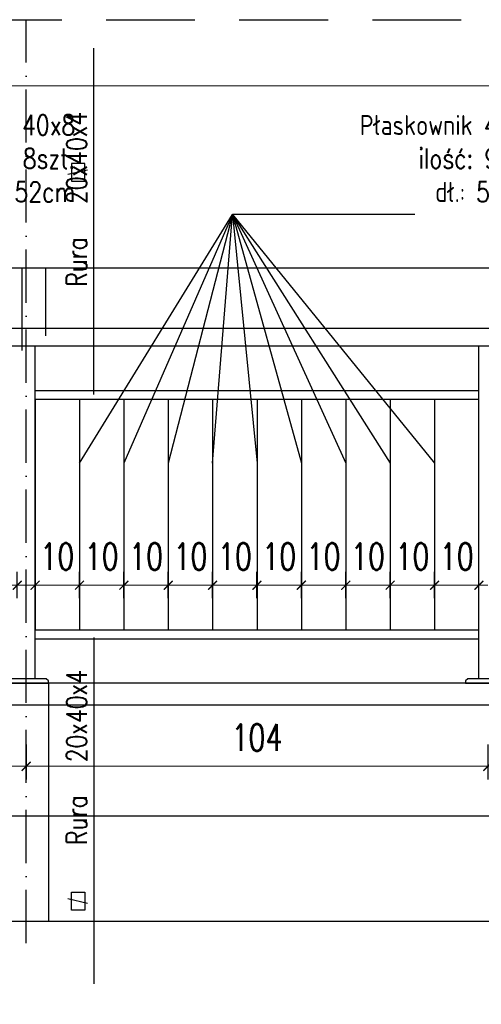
# Model space of a CAD drawing. Header units: millimetres. Extents: x 31969 to 285678, y -69766 to -1123.
# Tile 58 of 161: x 143054 to 143262, y -18737 to -18293. Entities that reach past the tile are written whole.
import ezdxf

# ---------------------------------------------------------------- set-up
doc = ezdxf.new("R2010")
doc.units = ezdxf.units.MM
for name, pattern in [('ACAD_ISO03W100', [30, 12, -18]), ('ACAD_ISO10W100', [18, 12, -3, 0, -3]), ('HIDDEN', [0.375, 0.25, -0.125])]:
    doc.linetypes.add(name, pattern=pattern)
for name, color, linetype in [('a-balustrada i pochwyt', 1, 'Continuous'), ('a-balustrady detal', 5, 'Continuous'), ('a-opis 2', 1, 'Continuous'), ('a-osie', 4, 'ACAD_ISO10W100'), ('a-przerywana', 250, 'HIDDEN'), ('a-widokowa', 3, 'Continuous'), ('a-wymiary', 11, 'Continuous')]:
    doc.layers.add(name, color=color, linetype=linetype)
doc.styles.add('WYMIAR', font='romans.shx', dxfattribs={"width": 0.8})
doc.styles.add('WYMIARY', font='simplex.shx', dxfattribs={"width": 0.75})
doc.dimstyles.new('MAREK50', dxfattribs={"dimtxt": 12.5, "dimasz": 5, "dimexe": 3, "dimexo": 2, "dimgap": 3.5, "dimtad": 1, "dimdec": 1, "dimdsep": 46, "dimtxsty": 'WYMIARY', "dimblk1": 'ARCHTICK', "dimblk2": 'ARCHTICK', "dimsah": 1, "dimcen": 2.5, "dimdle": 5, "dimadec": 0, "dimazin": 0, "dimtfac": 1, "dimtdec": 1, "dimtmove": 1, "dimatfit": 3, "dimldrblk": 'ARCHTICK', "dimfxl": 0, "dimtolj": 1, "dimtzin": 0, "dimarcsym": 0})

# ---------------------------------------------------------------- blocks, each defined once
blk = doc.blocks.new('_ARCHTICK')
at = {"color": 0, "linetype": 'ByBlock', "const_width": 0.15}
blk.add_lwpolyline([(-0.5, -0.5), (0.5, 0.5)], dxfattribs=at)
blk = doc.blocks.new('*D752')
at = {"layer": 'a-wymiary', "color": 0, "linetype": 'ACAD_ISO03W100', "lineweight": -2, "ltscale": 100}
blk.add_line((139897.4, -18278.21), (139897.4, -18272.32), dxfattribs=at)
at = {"layer": 'a-wymiary', "color": 0, "lineweight": -2, "ltscale": 100}
blk.add_line((139907.4, -18278.21), (139907.4, -18272.32), dxfattribs=at)
at = {"layer": 'a-wymiary', "color": 0, "lineweight": 0, "ltscale": 100}
blk.add_line((139895.4, -18275.32), (139909.4, -18275.32), dxfattribs=at)
at = {"layer": 'DEFPOINTS', "color": 0, "ltscale": 100}
for p in [(139907.4, -18275.32), (139897.4, -18280.21), (139907.4, -18280.21)]:
    blk.add_point(p, dxfattribs=at)
at = {"layer": 'a-wymiary', "color": 0, "lineweight": 0, "ltscale": 100, "xscale": 2, "yscale": 2, "zscale": 2, "rotation": 180}
blk.add_blockref('_ARCHTICK', (139897.4, -18275.32), dxfattribs=at)
at = {"layer": 'a-wymiary', "color": 0, "lineweight": 0, "ltscale": 100, "xscale": 2, "yscale": 2, "zscale": 2}
blk.add_blockref('_ARCHTICK', (139907.4, -18275.32), dxfattribs=at)
at = {"layer": 'a-wymiary', "color": 0, "ltscale": 100, "insert": (139902.4, -18268.82), "char_height": 6, "attachment_point": 5, "style": 'WYMIARY'}
blk.add_mtext('\\A1;10', dxfattribs=at)
blk = doc.blocks.new('*D753')
at = {"layer": 'a-wymiary', "color": 0, "linetype": 'ACAD_ISO03W100', "lineweight": -2, "ltscale": 100}
blk.add_line((139907.4, -18278.21), (139907.4, -18272.32), dxfattribs=at)
at = {"layer": 'a-wymiary', "color": 0, "lineweight": -2, "ltscale": 100}
blk.add_line((139917.4, -18278.21), (139917.4, -18272.32), dxfattribs=at)
at = {"layer": 'a-wymiary', "color": 0, "lineweight": 0, "ltscale": 100}
blk.add_line((139905.4, -18275.32), (139919.4, -18275.32), dxfattribs=at)
at = {"layer": 'DEFPOINTS', "color": 0, "ltscale": 100}
for p in [(139917.4, -18275.32), (139907.4, -18280.21), (139917.4, -18280.21)]:
    blk.add_point(p, dxfattribs=at)
at = {"layer": 'a-wymiary', "color": 0, "lineweight": 0, "ltscale": 100, "xscale": 2, "yscale": 2, "zscale": 2, "rotation": 180}
blk.add_blockref('_ARCHTICK', (139907.4, -18275.32), dxfattribs=at)
at = {"layer": 'a-wymiary', "color": 0, "lineweight": 0, "ltscale": 100, "xscale": 2, "yscale": 2, "zscale": 2}
blk.add_blockref('_ARCHTICK', (139917.4, -18275.32), dxfattribs=at)
at = {"layer": 'a-wymiary', "color": 0, "ltscale": 100, "insert": (139912.4, -18268.82), "char_height": 6, "attachment_point": 5, "style": 'WYMIARY'}
blk.add_mtext('\\A1;10', dxfattribs=at)
blk = doc.blocks.new('*D754')
at = {"layer": 'a-wymiary', "color": 0, "linetype": 'ACAD_ISO03W100', "lineweight": -2, "ltscale": 100}
blk.add_line((139937.4, -18278.21), (139937.4, -18272.32), dxfattribs=at)
at = {"layer": 'a-wymiary', "color": 0, "lineweight": -2, "ltscale": 100}
blk.add_line((139947.4, -18278.21), (139947.4, -18272.32), dxfattribs=at)
at = {"layer": 'a-wymiary', "color": 0, "lineweight": 0, "ltscale": 100}
blk.add_line((139935.4, -18275.32), (139949.4, -18275.32), dxfattribs=at)
at = {"layer": 'DEFPOINTS', "color": 0, "ltscale": 100}
for p in [(139947.4, -18275.32), (139937.4, -18280.21), (139947.4, -18280.21)]:
    blk.add_point(p, dxfattribs=at)
at = {"layer": 'a-wymiary', "color": 0, "lineweight": 0, "ltscale": 100, "xscale": 2, "yscale": 2, "zscale": 2, "rotation": 180}
blk.add_blockref('_ARCHTICK', (139937.4, -18275.32), dxfattribs=at)
at = {"layer": 'a-wymiary', "color": 0, "lineweight": 0, "ltscale": 100, "xscale": 2, "yscale": 2, "zscale": 2}
blk.add_blockref('_ARCHTICK', (139947.4, -18275.32), dxfattribs=at)
at = {"layer": 'a-wymiary', "color": 0, "ltscale": 100, "insert": (139942.4, -18268.82), "char_height": 6, "attachment_point": 5, "style": 'WYMIARY'}
blk.add_mtext('\\A1;10', dxfattribs=at)
blk = doc.blocks.new('*D755')
at = {"layer": 'a-wymiary', "color": 0, "linetype": 'ACAD_ISO03W100', "lineweight": -2, "ltscale": 100}
blk.add_line((139947.4, -18278.21), (139947.4, -18272.32), dxfattribs=at)
at = {"layer": 'a-wymiary', "color": 0, "lineweight": -2, "ltscale": 100}
blk.add_line((139957.4, -18278.21), (139957.4, -18272.32), dxfattribs=at)
at = {"layer": 'a-wymiary', "color": 0, "lineweight": 0, "ltscale": 100}
blk.add_line((139945.4, -18275.32), (139959.4, -18275.32), dxfattribs=at)
at = {"layer": 'DEFPOINTS', "color": 0, "ltscale": 100}
for p in [(139957.4, -18275.32), (139947.4, -18280.21), (139957.4, -18280.21)]:
    blk.add_point(p, dxfattribs=at)
at = {"layer": 'a-wymiary', "color": 0, "lineweight": 0, "ltscale": 100, "xscale": 2, "yscale": 2, "zscale": 2, "rotation": 180}
blk.add_blockref('_ARCHTICK', (139947.4, -18275.32), dxfattribs=at)
at = {"layer": 'a-wymiary', "color": 0, "lineweight": 0, "ltscale": 100, "xscale": 2, "yscale": 2, "zscale": 2}
blk.add_blockref('_ARCHTICK', (139957.4, -18275.32), dxfattribs=at)
at = {"layer": 'a-wymiary', "color": 0, "ltscale": 100, "insert": (139952.4, -18268.82), "char_height": 6, "attachment_point": 5, "style": 'WYMIARY'}
blk.add_mtext('\\A1;10', dxfattribs=at)
blk = doc.blocks.new('*D756')
at = {"layer": 'a-wymiary', "color": 0, "linetype": 'ACAD_ISO03W100', "lineweight": -2, "ltscale": 100}
blk.add_line((139957.4, -18278.21), (139957.4, -18272.32), dxfattribs=at)
at = {"layer": 'a-wymiary', "color": 0, "lineweight": -2, "ltscale": 100}
blk.add_line((139967.4, -18278.21), (139967.4, -18272.32), dxfattribs=at)
at = {"layer": 'a-wymiary', "color": 0, "lineweight": 0, "ltscale": 100}
blk.add_line((139955.4, -18275.32), (139969.4, -18275.32), dxfattribs=at)
at = {"layer": 'DEFPOINTS', "color": 0, "ltscale": 100}
for p in [(139967.4, -18275.32), (139957.4, -18280.21), (139967.4, -18280.21)]:
    blk.add_point(p, dxfattribs=at)
at = {"layer": 'a-wymiary', "color": 0, "lineweight": 0, "ltscale": 100, "xscale": 2, "yscale": 2, "zscale": 2, "rotation": 180}
blk.add_blockref('_ARCHTICK', (139957.4, -18275.32), dxfattribs=at)
at = {"layer": 'a-wymiary', "color": 0, "lineweight": 0, "ltscale": 100, "xscale": 2, "yscale": 2, "zscale": 2}
blk.add_blockref('_ARCHTICK', (139967.4, -18275.32), dxfattribs=at)
at = {"layer": 'a-wymiary', "color": 0, "ltscale": 100, "insert": (139962.4, -18268.82), "char_height": 6, "attachment_point": 5, "style": 'WYMIARY'}
blk.add_mtext('\\A1;10', dxfattribs=at)
blk = doc.blocks.new('*D757')
at = {"layer": 'a-wymiary', "color": 0, "linetype": 'ACAD_ISO03W100', "lineweight": -2, "ltscale": 100}
blk.add_line((139967.4, -18278.21), (139967.4, -18272.32), dxfattribs=at)
at = {"layer": 'a-wymiary', "color": 0, "lineweight": -2, "ltscale": 100}
blk.add_line((139977.4, -18278.21), (139977.4, -18272.32), dxfattribs=at)
at = {"layer": 'a-wymiary', "color": 0, "lineweight": 0, "ltscale": 100}
blk.add_line((139965.4, -18275.32), (139979.4, -18275.32), dxfattribs=at)
at = {"layer": 'DEFPOINTS', "color": 0, "ltscale": 100}
for p in [(139977.4, -18275.32), (139967.4, -18280.21), (139977.4, -18280.21)]:
    blk.add_point(p, dxfattribs=at)
at = {"layer": 'a-wymiary', "color": 0, "lineweight": 0, "ltscale": 100, "xscale": 2, "yscale": 2, "zscale": 2, "rotation": 180}
blk.add_blockref('_ARCHTICK', (139967.4, -18275.32), dxfattribs=at)
at = {"layer": 'a-wymiary', "color": 0, "lineweight": 0, "ltscale": 100, "xscale": 2, "yscale": 2, "zscale": 2}
blk.add_blockref('_ARCHTICK', (139977.4, -18275.32), dxfattribs=at)
at = {"layer": 'a-wymiary', "color": 0, "ltscale": 100, "insert": (139972.4, -18268.82), "char_height": 6, "attachment_point": 5, "style": 'WYMIARY'}
blk.add_mtext('\\A1;10', dxfattribs=at)
blk = doc.blocks.new('*D758')
at = {"layer": 'a-wymiary', "color": 0, "linetype": 'ACAD_ISO03W100', "lineweight": -2, "ltscale": 100}
blk.add_line((139977.4, -18278.21), (139977.4, -18272.32), dxfattribs=at)
at = {"layer": 'a-wymiary', "color": 0, "lineweight": -2, "ltscale": 100}
blk.add_line((139987.4, -18278.21), (139987.4, -18272.32), dxfattribs=at)
at = {"layer": 'a-wymiary', "color": 0, "lineweight": 0, "ltscale": 100}
blk.add_line((139975.4, -18275.32), (139989.4, -18275.32), dxfattribs=at)
at = {"layer": 'DEFPOINTS', "color": 0, "ltscale": 100}
for p in [(139987.4, -18275.32), (139977.4, -18280.21), (139987.4, -18280.21)]:
    blk.add_point(p, dxfattribs=at)
at = {"layer": 'a-wymiary', "color": 0, "lineweight": 0, "ltscale": 100, "xscale": 2, "yscale": 2, "zscale": 2, "rotation": 180}
blk.add_blockref('_ARCHTICK', (139977.4, -18275.32), dxfattribs=at)
at = {"layer": 'a-wymiary', "color": 0, "lineweight": 0, "ltscale": 100, "xscale": 2, "yscale": 2, "zscale": 2}
blk.add_blockref('_ARCHTICK', (139987.4, -18275.32), dxfattribs=at)
at = {"layer": 'a-wymiary', "color": 0, "ltscale": 100, "insert": (139982.4, -18268.82), "char_height": 6, "attachment_point": 5, "style": 'WYMIARY'}
blk.add_mtext('\\A1;10', dxfattribs=at)
blk = doc.blocks.new('*D751')
at = {"layer": 'a-wymiary', "color": 0, "linetype": 'ACAD_ISO03W100', "lineweight": -2, "ltscale": 100}
blk.add_line((139887.4, -18278.21), (139887.4, -18272.32), dxfattribs=at)
at = {"layer": 'a-wymiary', "color": 0, "lineweight": -2, "ltscale": 100}
blk.add_line((139897.4, -18278.21), (139897.4, -18272.32), dxfattribs=at)
at = {"layer": 'a-wymiary', "color": 0, "lineweight": 0, "ltscale": 100}
blk.add_line((139885.4, -18275.32), (139899.4, -18275.32), dxfattribs=at)
at = {"layer": 'DEFPOINTS', "color": 0, "ltscale": 100}
for p in [(139897.4, -18275.32), (139887.4, -18280.21), (139897.4, -18280.21)]:
    blk.add_point(p, dxfattribs=at)
at = {"layer": 'a-wymiary', "color": 0, "lineweight": 0, "ltscale": 100, "xscale": 2, "yscale": 2, "zscale": 2, "rotation": 180}
blk.add_blockref('_ARCHTICK', (139887.4, -18275.32), dxfattribs=at)
at = {"layer": 'a-wymiary', "color": 0, "lineweight": 0, "ltscale": 100, "xscale": 2, "yscale": 2, "zscale": 2}
blk.add_blockref('_ARCHTICK', (139897.4, -18275.32), dxfattribs=at)
at = {"layer": 'a-wymiary', "color": 0, "ltscale": 100, "insert": (139892.4, -18268.82), "char_height": 6, "attachment_point": 5, "style": 'WYMIARY'}
blk.add_mtext('\\A1;10', dxfattribs=at)
blk = doc.blocks.new('*D767')
at = {"layer": 'a-wymiary', "color": 0, "linetype": 'ACAD_ISO03W100', "lineweight": -2, "ltscale": 100}
blk.add_line((139873.4, -18278.21), (139873.4, -18272.32), dxfattribs=at)
at = {"layer": 'a-wymiary', "color": 0, "lineweight": -2, "ltscale": 100}
blk.add_line((139883.4, -18278.21), (139883.4, -18272.32), dxfattribs=at)
at = {"layer": 'a-wymiary', "color": 0, "lineweight": 0, "ltscale": 100}
blk.add_line((139871.4, -18275.32), (139885.4, -18275.32), dxfattribs=at)
at = {"layer": 'DEFPOINTS', "color": 0, "ltscale": 100}
for p in [(139883.4, -18275.32), (139873.4, -18280.21), (139883.4, -18280.21)]:
    blk.add_point(p, dxfattribs=at)
at = {"layer": 'a-wymiary', "color": 0, "lineweight": 0, "ltscale": 100, "xscale": 2, "yscale": 2, "zscale": 2, "rotation": 180}
blk.add_blockref('_ARCHTICK', (139873.4, -18275.32), dxfattribs=at)
at = {"layer": 'a-wymiary', "color": 0, "lineweight": 0, "ltscale": 100, "xscale": 2, "yscale": 2, "zscale": 2}
blk.add_blockref('_ARCHTICK', (139883.4, -18275.32), dxfattribs=at)
at = {"layer": 'a-wymiary', "color": 0, "ltscale": 100, "insert": (139878.4, -18268.82), "char_height": 6, "attachment_point": 5, "style": 'WYMIARY'}
blk.add_mtext('\\A1;10', dxfattribs=at)
blk = doc.blocks.new('*D806')
at = {"layer": 'a-wymiary', "color": 0, "linetype": 'ACAD_ISO03W100', "lineweight": -2, "ltscale": 100}
blk.add_line((139927.4, -18278.21), (139927.4, -18272.32), dxfattribs=at)
at = {"layer": 'a-wymiary', "color": 0, "lineweight": -2, "ltscale": 100}
blk.add_line((139937.4, -18278.21), (139937.4, -18272.32), dxfattribs=at)
at = {"layer": 'a-wymiary', "color": 0, "lineweight": 0, "ltscale": 100}
blk.add_line((139925.4, -18275.32), (139939.4, -18275.32), dxfattribs=at)
at = {"layer": 'DEFPOINTS', "color": 0, "ltscale": 100}
for p in [(139937.4, -18275.32), (139927.4, -18280.21), (139937.4, -18280.21)]:
    blk.add_point(p, dxfattribs=at)
at = {"layer": 'a-wymiary', "color": 0, "lineweight": 0, "ltscale": 100, "xscale": 2, "yscale": 2, "zscale": 2, "rotation": 180}
blk.add_blockref('_ARCHTICK', (139927.4, -18275.32), dxfattribs=at)
at = {"layer": 'a-wymiary', "color": 0, "lineweight": 0, "ltscale": 100, "xscale": 2, "yscale": 2, "zscale": 2}
blk.add_blockref('_ARCHTICK', (139937.4, -18275.32), dxfattribs=at)
at = {"layer": 'a-wymiary', "color": 0, "ltscale": 100, "insert": (139932.4, -18268.82), "char_height": 6, "attachment_point": 5, "style": 'WYMIARY'}
blk.add_mtext('\\A1;10', dxfattribs=at)
blk = doc.blocks.new('*D807')
at = {"layer": 'a-wymiary', "color": 0, "linetype": 'ACAD_ISO03W100', "lineweight": -2, "ltscale": 100}
blk.add_line((139917.4, -18278.21), (139917.4, -18272.32), dxfattribs=at)
at = {"layer": 'a-wymiary', "color": 0, "lineweight": -2, "ltscale": 100}
blk.add_line((139927.4, -18278.21), (139927.4, -18272.32), dxfattribs=at)
at = {"layer": 'a-wymiary', "color": 0, "lineweight": 0, "ltscale": 100}
blk.add_line((139915.4, -18275.32), (139929.4, -18275.32), dxfattribs=at)
at = {"layer": 'DEFPOINTS', "color": 0, "ltscale": 100}
for p in [(139927.4, -18275.32), (139917.4, -18280.21), (139927.4, -18280.21)]:
    blk.add_point(p, dxfattribs=at)
at = {"layer": 'a-wymiary', "color": 0, "lineweight": 0, "ltscale": 100, "xscale": 2, "yscale": 2, "zscale": 2, "rotation": 180}
blk.add_blockref('_ARCHTICK', (139917.4, -18275.32), dxfattribs=at)
at = {"layer": 'a-wymiary', "color": 0, "lineweight": 0, "ltscale": 100, "xscale": 2, "yscale": 2, "zscale": 2}
blk.add_blockref('_ARCHTICK', (139927.4, -18275.32), dxfattribs=at)
at = {"layer": 'a-wymiary', "color": 0, "ltscale": 100, "insert": (139922.4, -18268.82), "char_height": 6, "attachment_point": 5, "style": 'WYMIARY'}
blk.add_mtext('\\A1;10', dxfattribs=at)
blk = doc.blocks.new('*D810')
at = {"layer": 'a-wymiary', "color": 0, "linetype": 'ACAD_ISO03W100', "lineweight": -2, "ltscale": 100}
blk.add_line((139393.4, -18168.94), (139393.4, -18159.73), dxfattribs=at)
at = {"layer": 'a-wymiary', "color": 0, "lineweight": -2, "ltscale": 100}
blk.add_line((140085.4, -18168.94), (140085.4, -18159.73), dxfattribs=at)
at = {"layer": 'a-wymiary', "color": 0, "lineweight": 0, "ltscale": 100}
blk.add_line((139391.4, -18162.73), (140087.4, -18162.73), dxfattribs=at)
at = {"layer": 'DEFPOINTS', "color": 0, "ltscale": 100}
for p in [(140085.4, -18162.73), (139393.4, -18170.94), (140085.4, -18170.94)]:
    blk.add_point(p, dxfattribs=at)
at = {"layer": 'a-wymiary', "color": 0, "lineweight": 0, "ltscale": 100, "xscale": 2, "yscale": 2, "zscale": 2, "rotation": 180}
blk.add_blockref('_ARCHTICK', (139393.4, -18162.73), dxfattribs=at)
at = {"layer": 'a-wymiary', "color": 0, "lineweight": 0, "ltscale": 100, "xscale": 2, "yscale": 2, "zscale": 2}
blk.add_blockref('_ARCHTICK', (140085.4, -18162.73), dxfattribs=at)
at = {"layer": 'a-wymiary', "color": 0, "ltscale": 100, "insert": (139739.4, -18156.23), "char_height": 6, "attachment_point": 5, "style": 'WYMIARY'}
blk.add_mtext('\\A1;692', dxfattribs=at)
blk = doc.blocks.new('*D811')
at = {"layer": 'a-wymiary', "color": 0, "lineweight": -2, "ltscale": 100}
blk.add_line((139989.4, -18311.25), (139989.4, -18319.15), dxfattribs=at)
at = {"layer": 'a-wymiary', "color": 0, "linetype": 'ACAD_ISO03W100', "lineweight": -2, "ltscale": 100}
blk.add_line((140083.4, -18311.25), (140083.4, -18319.15), dxfattribs=at)
at = {"layer": 'a-wymiary', "color": 0, "lineweight": 0, "ltscale": 100}
blk.add_line((140085.4, -18316.15), (139987.4, -18316.15), dxfattribs=at)
at = {"layer": 'DEFPOINTS', "color": 0, "ltscale": 100}
for p in [(139989.4, -18309.25), (140083.4, -18309.25), (139989.4, -18316.15)]:
    blk.add_point(p, dxfattribs=at)
at = {"layer": 'a-wymiary', "color": 0, "lineweight": 0, "ltscale": 100, "xscale": 2, "yscale": 2, "zscale": 2, "rotation": 180}
blk.add_blockref('_ARCHTICK', (139989.4, -18316.15), dxfattribs=at)
at = {"layer": 'a-wymiary', "color": 0, "lineweight": 0, "ltscale": 100, "xscale": 2, "yscale": 2, "zscale": 2}
blk.add_blockref('_ARCHTICK', (140083.4, -18316.15), dxfattribs=at)
at = {"layer": 'a-wymiary', "color": 0, "ltscale": 100, "insert": (140036.4, -18309.65), "char_height": 6, "attachment_point": 5, "style": 'WYMIARY'}
blk.add_mtext('\\A1;94', dxfattribs=at)
blk = doc.blocks.new('*D812')
at = {"layer": 'a-wymiary', "color": 0, "lineweight": -2, "ltscale": 100}
blk.add_line((139885.4, -18311.25), (139885.4, -18319.15), dxfattribs=at)
at = {"layer": 'a-wymiary', "color": 0, "linetype": 'ACAD_ISO03W100', "lineweight": -2, "ltscale": 100}
blk.add_line((139989.4, -18311.25), (139989.4, -18319.15), dxfattribs=at)
at = {"layer": 'a-wymiary', "color": 0, "lineweight": 0, "ltscale": 100}
blk.add_line((139991.4, -18316.15), (139883.4, -18316.15), dxfattribs=at)
at = {"layer": 'DEFPOINTS', "color": 0, "ltscale": 100}
for p in [(139885.4, -18309.25), (139989.4, -18309.25), (139885.4, -18316.15)]:
    blk.add_point(p, dxfattribs=at)
at = {"layer": 'a-wymiary', "color": 0, "lineweight": 0, "ltscale": 100, "xscale": 2, "yscale": 2, "zscale": 2, "rotation": 180}
blk.add_blockref('_ARCHTICK', (139885.4, -18316.15), dxfattribs=at)
at = {"layer": 'a-wymiary', "color": 0, "lineweight": 0, "ltscale": 100, "xscale": 2, "yscale": 2, "zscale": 2}
blk.add_blockref('_ARCHTICK', (139989.4, -18316.15), dxfattribs=at)
at = {"layer": 'a-wymiary', "color": 0, "ltscale": 100, "insert": (139937.4, -18309.65), "char_height": 6, "attachment_point": 5, "style": 'WYMIARY'}
blk.add_mtext('\\A1;104', dxfattribs=at)
blk = doc.blocks.new('*D813')
at = {"layer": 'a-wymiary', "color": 0, "lineweight": -2, "ltscale": 100}
blk.add_line((139791.4, -18311.25), (139791.4, -18319.15), dxfattribs=at)
at = {"layer": 'a-wymiary', "color": 0, "linetype": 'ACAD_ISO03W100', "lineweight": -2, "ltscale": 100}
blk.add_line((139885.4, -18311.25), (139885.4, -18319.15), dxfattribs=at)
at = {"layer": 'a-wymiary', "color": 0, "lineweight": 0, "ltscale": 100}
blk.add_line((139887.4, -18316.15), (139789.4, -18316.15), dxfattribs=at)
at = {"layer": 'DEFPOINTS', "color": 0, "ltscale": 100}
for p in [(139791.4, -18309.25), (139885.4, -18309.25), (139791.4, -18316.15)]:
    blk.add_point(p, dxfattribs=at)
at = {"layer": 'a-wymiary', "color": 0, "lineweight": 0, "ltscale": 100, "xscale": 2, "yscale": 2, "zscale": 2, "rotation": 180}
blk.add_blockref('_ARCHTICK', (139791.4, -18316.15), dxfattribs=at)
at = {"layer": 'a-wymiary', "color": 0, "lineweight": 0, "ltscale": 100, "xscale": 2, "yscale": 2, "zscale": 2}
blk.add_blockref('_ARCHTICK', (139885.4, -18316.15), dxfattribs=at)
at = {"layer": 'a-wymiary', "color": 0, "ltscale": 100, "insert": (139838.4, -18309.65), "char_height": 6, "attachment_point": 5, "style": 'WYMIARY'}
blk.add_mtext('\\A1;94', dxfattribs=at)
blk = doc.blocks.new('A$C60725460')
at = {"layer": 'a-balustrady detal', "ltscale": 0.5}
for p, q in [((721.99, 383.68), (29.99, 383.68)), ((721.99, 379.68), (29.99, 379.68)), ((523.99, 304.68), (523.99, 379.68)), ((623.99, 304.68), (623.99, 379.68)), ((523.99, 369.68), (623.99, 369.68)), ((523.99, 367.68), (623.99, 367.68)), ((523.99, 367.68), (523.99, 315.68)), ((533.99, 367.68), (533.99, 315.68)), ((543.99, 367.68), (543.99, 315.68)), ((553.99, 367.68), (553.99, 315.68)), ((563.99, 367.68), (563.99, 315.68)), ((573.99, 367.68), (573.99, 315.68)), ((583.99, 367.68), (583.99, 315.68)), ((593.99, 367.68), (593.99, 315.68)), ((603.99, 367.68), (603.99, 315.68)), ((613.99, 367.68), (613.99, 315.68)), ((523.99, 315.68), (623.99, 315.68)), ((523.99, 313.68), (623.99, 313.68))]:
    blk.add_line(p, q, dxfattribs=at)
for points in [[(516.99, 303.68), (526.99, 303.68), (526.99, 304.18), (526.49, 304.68), (517.49, 304.68), (516.99, 304.18)], [(620.99, 303.68), (630.99, 303.68), (630.99, 304.18), (630.49, 304.68), (621.49, 304.68), (620.99, 304.18)]]:
    blk.add_lwpolyline(points, close=True, dxfattribs=at)
at = {"layer": 'a-opis 2', "ltscale": 0.1}
for p, q in [((537.24, 368.8), (537.24, 446.85)), ((533.99, 353.28), (568.49, 409.37)), ((568.49, 409.37), (543.99, 353.28)), ((568.49, 409.37), (553.99, 353.28)), ((563.99, 353.28), (568.49, 409.37)), ((568.49, 409.37), (573.99, 353.28)), ((609.54, 409.37), (568.49, 409.37)), ((568.49, 409.37), (583.99, 353.28)), ((568.49, 409.37), (593.99, 353.28)), ((568.49, 409.37), (603.99, 353.28)), ((568.49, 409.37), (613.99, 353.28)), ((31.06, 397.34), (781.89, 397.34)), ((521.06, 378.65), (521.06, 397.34)), ((526.33, 397.34), (526.33, 382.03)), ((537.24, 313.95), (537.24, 235.9)), ((526.99, 303.68), (526.99, 261.18)), ((36.99, 250.01), (781.89, 250.01))]:
    blk.add_line(p, q, dxfattribs=at)
for points in [[(532.16, 416.85), (535.16, 416.85), (535.16, 420.85), (532.16, 420.85), (532.16, 416.85)], [(535.81, 419.35), (531.38, 418.35)], [(532.16, 256.53), (535.16, 256.53), (535.16, 252.53), (532.16, 252.53), (532.16, 256.53)], [(535.81, 254.03), (531.38, 255.03)]]:
    blk.add_lwpolyline(points, dxfattribs=at)
at = {"layer": 'a-osie'}
blk.add_line((521.99, 245.07), (521.99, 453.27), dxfattribs=at)
at = {"layer": 'a-przerywana', "color": 3, "ltscale": 80}
blk.add_lwpolyline([(0, 453.27), (791.98, 453.27), (791.98, 0), (0, 0)], close=True, dxfattribs=at)
at = {"layer": 'a-widokowa'}
for p, q in [((730.99, 303.68), (43.99, 303.68)), ((730.99, 298.68), (19.99, 298.68)), ((730.99, 273.68), (19.99, 273.68))]:
    blk.add_line(p, q, dxfattribs=at)
at = {"layer": 'a-opis 2', "ltscale": 0.1, "char_height": 4.5269, "width": 94.9255, "attachment_point": 3, "style": 'WYMIAR'}
for s, insert in [('Płaskownik 40x8\\Pilość: 8szt.\\Pdł.: 52cm', (533.02, 431.79)), ('Płaskownik 40x8\\Pilość: 9szt.\\Pdł.: 52cm', (637.02, 431.79))]:
    blk.add_mtext(s, dxfattribs=dict(at, insert=insert))
at = {"layer": 'a-opis 2', "ltscale": 0.1, "char_height": 4.5269, "width": 94.9255, "rotation": 90, "style": 'WYMIAR'}
for s, insert, attachment_point in [('{\\W5.47498; }Rura   20x40x4', (531.1, 376.09), 1), ('Rura   20x40x4', (531.1, 306.66), 3)]:
    blk.add_mtext(s, dxfattribs=dict(at, insert=insert, attachment_point=attachment_point))
at = {"layer": 'a-wymiary', "ltscale": 100}
for base, p1, p2, picture, middle in [((721.99, 438.35), (29.99, 430.14), (721.99, 430.14), '*D810', (375.99, 444.85)), ((427.99, 284.93), (521.99, 291.83), (427.99, 291.83), '*D813', (474.99, 291.43)), ((521.99, 284.93), (625.99, 291.83), (521.99, 291.83), '*D812', (573.99, 291.43)), ((625.99, 284.93), (719.99, 291.83), (625.99, 291.83), '*D811', (672.99, 291.43))]:
    dim = blk.add_linear_dim(base=base, p1=p1, p2=p2, dimstyle='MAREK50', override={"dimtxt": 6, "dimasz": 2, "dimdle": 2, "dimfxl": 10, "dimfxlon": 1, "dimlwd": 0}, dxfattribs=at)
    dim.commit()
    dim.dimension.update_dxf_attribs({"geometry": picture, "text_midpoint": middle, "insert": (-139363.42, 18601.08)})
for base, p1, p2, picture, middle in [((519.99, 325.76), (509.99, 320.87), (519.99, 320.87), '*D767', (514.99, 325.76)), ((533.99, 325.76), (523.99, 320.87), (533.99, 320.87), '*D751', (528.99, 325.76)), ((543.99, 325.76), (533.99, 320.87), (543.99, 320.87), '*D752', (538.99, 325.76)), ((553.99, 325.76), (543.99, 320.87), (553.99, 320.87), '*D753', (548.99, 325.76)), ((563.99, 325.76), (553.99, 320.87), (563.99, 320.87), '*D807', (558.99, 325.76)), ((573.99, 325.76), (563.99, 320.87), (573.99, 320.87), '*D806', (568.99, 325.76)), ((583.99, 325.76), (573.99, 320.87), (583.99, 320.87), '*D754', (578.99, 325.76)), ((593.99, 325.76), (583.99, 320.87), (593.99, 320.87), '*D755', (588.99, 325.76)), ((603.99, 325.76), (593.99, 320.87), (603.99, 320.87), '*D756', (598.99, 325.76)), ((613.99, 325.76), (603.99, 320.87), (613.99, 320.87), '*D757', (608.99, 325.76)), ((623.99, 325.76), (613.99, 320.87), (623.99, 320.87), '*D758', (618.99, 325.76))]:
    dim = blk.add_linear_dim(base=base, p1=p1, p2=p2, dimstyle='MAREK50', override={"dimtxt": 6, "dimasz": 2, "dimdle": 2, "dimfxl": 10, "dimfxlon": 1, "dimlwd": 0}, dxfattribs=at)
    dim.commit()
    dim.dimension.update_dxf_attribs({"geometry": picture, "text_midpoint": middle, "dimtype": 128, "insert": (-139363.42, 18601.08)})

msp = doc.modelspace()

# ---------------------------------------------------------------- linework, layer by layer
at = {"layer": 'a-balustrada i pochwyt', "ltscale": 100}
msp.add_line((143067.24, -18676.98), (143067.24, -18699.32), dxfattribs=at)

# ---------------------------------------------------------------- block references
at = {"layer": 'a-balustrada i pochwyt', "ltscale": 100, "xscale": 2, "yscale": 2, "zscale": 2}
msp.add_blockref('A$C60725460', (142013.27, -19199.35), dxfattribs=at)

doc.saveas('drawing.dxf')
